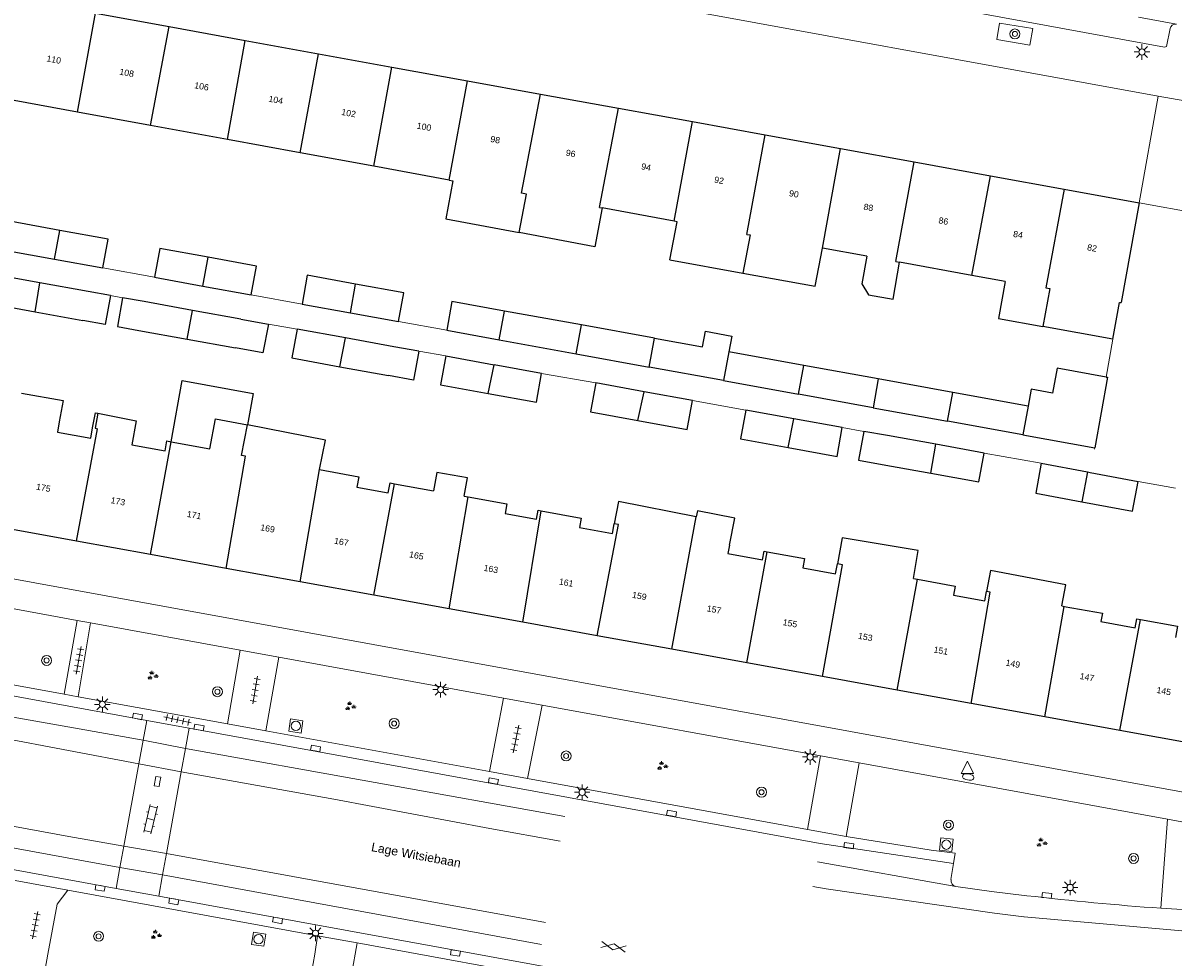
# Model space of a CAD drawing. Extents: x 131101 to 132041, y 397511 to 398853.
# Tile 68 of 80: x 131540 to 131633, y 398500 to 398575. Entities that reach past the tile are written whole.
import ezdxf
from ezdxf.enums import TextEntityAlignment as Align

# ---------------------------------------------------------------- set-up
doc = ezdxf.new("R2010")
doc.units = 0
doc.linetypes.add('DGN Style 1', pattern=[30.960434, 0.051515, -30.90892])
doc.linetypes.add('DGN Style 2', pattern=[51.514866, 30.90892, -20.605946])
doc.layers.add('_vervallen situatie', color=250, linetype='Continuous', lineweight=9, plot=False)
for name, color, linetype, lineweight in [('gg-afsc-erfafscheiding', 250, 'Continuous', 9), ('gg-afsc-muur', 250, 'Continuous', 9), ('gg-bbg-bijgebouw', 10, 'Continuous', 25), ('gg-bbg-gedigitaliseerde bebouwing', 10, 'Continuous', 25), ('gg-bbg-gedigitaliseerde bijgebouw', 10, 'Continuous', 25), ('gg-bbg-hoofdgebouw', 10, 'Continuous', 25), ('gg-bbg-luifel en loopbrug', 10, 'DGN Style 2', 25), ('gg-bbg-tussenscheiding', 10, 'Continuous', 25), ('gg-knt-verharding', 250, 'Continuous', 9), ('gg-knt-verharding nz', 250, 'DGN Style 2', 9), ('gt-grn-vlakafsluiter', 250, 'DGN Style 1', 9), ('gt-grn-weggrens', 250, 'Continuous', 9), ('gt-symb-boom', 250, 'Continuous', 9), ('gt-symb-brandkraan', 250, 'Continuous', 9), ('gt-symb-gesloten verharding', 250, 'Continuous', 9), ('gt-symb-groenvak', 250, 'Continuous', 9), ('gt-symb-klinker verharding', 250, 'Continuous', 9), ('gt-symb-kolk', 250, 'Continuous', 9), ('gt-symb-lichtmast', 250, 'Continuous', 9), ('gt-symb-rioolschacht', 250, 'Continuous', 9), ('gt-symb-tegel verharding', 250, 'Continuous', 9), ('gt-symb-waterafsluiter', 250, 'Continuous', 9), ('X-AL-huisnummers', 2, 'Continuous', 25), ('X-AL-straatnaam', 3, 'Continuous', 35)]:
    doc.layers.add(name, color=color, linetype=linetype, lineweight=lineweight)
doc.styles.add('CS Annotative', font='arial.ttf')

# ---------------------------------------------------------------- blocks, each defined once
blk = doc.blocks.new('gt0-BOOM')
at = {"layer": 'gt-symb-boom'}
for radius in [0.4, 0.2]:
    blk.add_circle((0, 0), radius, dxfattribs=at)
blk = doc.blocks.new('gt0-LMAST')
at = {"layer": 'gt-symb-lichtmast'}
for p, q in [((-0.182, 0.173), (-0.447, 0.438)), ((-0.005, 0.246), (-0.005, 0.621)), ((0.172, 0.173), (0.437, 0.438)), ((-0.255, -0.004), (-0.63, -0.004)), ((-0.182, -0.181), (-0.447, -0.446)), ((-0.005, -0.254), (-0.005, -0.629)), ((0.437, -0.446), (0.172, -0.181)), ((0.245, -0.004), (0.62, -0.004))]:
    blk.add_line(p, q, dxfattribs=at)
blk.add_circle((-0.005, -0.004), 0.25, dxfattribs=at)
blk = doc.blocks.new('gt0-TEG1')
at = {"layer": 'gt-symb-tegel verharding'}
for p, q in [((-1.125, 0), (1.125, 0)), ((-0.9, -0.25), (-0.9, 0.25)), ((-0.45, -0.25), (-0.45, 0.25)), ((0, -0.25), (0, 0.25)), ((0.45, -0.25), (0.45, 0.25)), ((0.9, -0.25), (0.9, 0.25))]:
    blk.add_line(p, q, dxfattribs=at)
blk = doc.blocks.new('gt0-KOLK')
at = {"layer": 'gt-symb-kolk', "flags": 128}
blk.add_lwpolyline([(0, 0), (0.375, 0), (0.375, 0.4), (-0.375, 0.4), (-0.375, 0), (0, 0)], dxfattribs=at)
blk = doc.blocks.new('gt0-RS')
at = {"layer": 'gt-symb-rioolschacht', "flags": 128}
blk.add_lwpolyline([(-0.5, -0.5), (0.5, -0.5), (0.5, 0.5), (-0.5, 0.5), (-0.5, -0.5)], close=True, dxfattribs=at)
at = {"layer": 'gt-symb-rioolschacht'}
blk.add_circle((0, 0), 0.375, dxfattribs=at)
blk = doc.blocks.new('gt0-GRVAK')
at = {"layer": 'gt-symb-groenvak'}
for p, q in [((-0.11, 0.189), (-0.228, 0.24)), ((-0.182, 0.153), (0.088, 0.153)), ((-0.091, 0.211), (-0.156, 0.322)), ((-0.047, 0.214), (-0.047, 0.393)), ((-0.004, 0.211), (0.061, 0.322)), ((0.015, 0.189), (0.133, 0.24)), ((0.262, -0.052), (0.197, 0.059)), ((0.305, -0.049), (0.305, 0.13)), ((0.349, -0.052), (0.414, 0.059)), ((-0.245, -0.228), (-0.363, -0.177)), ((-0.318, -0.264), (-0.047, -0.264)), ((-0.226, -0.206), (-0.291, -0.095)), ((-0.183, -0.203), (-0.183, -0.024)), ((-0.139, -0.206), (-0.074, -0.095)), ((-0.12, -0.228), (-0.002, -0.177)), ((0.243, -0.074), (0.125, -0.023)), ((0.17, -0.11), (0.441, -0.11)), ((0.368, -0.074), (0.486, -0.023))]:
    blk.add_line(p, q, dxfattribs=at)
blk = doc.blocks.new('gt0-GESVH1')
at = {"layer": 'gt-symb-gesloten verharding'}
for p, q in [((-0.992, -0.261), (0.008, 0.239)), ((0.008, -0.261), (-0.992, 0.239)), ((0.008, 0.239), (1.008, -0.261)), ((1.008, 0.239), (0.008, -0.261))]:
    blk.add_line(p, q, dxfattribs=at)
blk = doc.blocks.new('gt0-KL1')
at = {"layer": 'gt-symb-klinker verharding'}
for p, q in [((-1.15, 0.3), (1.15, 0.3)), ((-1, -0.3), (-1, 0.3)), ((-0.5, 0.3), (-0.5, 0.45)), ((0, -0.3), (0, 0.3)), ((0.5, 0.3), (0.5, 0.45)), ((1, -0.3), (1, 0.3)), ((-1.15, -0.3), (1.15, -0.3)), ((-0.5, -0.45), (-0.5, -0.3)), ((0.5, -0.45), (0.5, -0.3))]:
    blk.add_line(p, q, dxfattribs=at)
blk = doc.blocks.new('gt0-WAFSL')
at = {"layer": 'gt-symb-waterafsluiter'}
for p, q in [((-0.5, -0.333), (0, 0.667)), ((0, 0.667), (0.5, -0.333)), ((0.5, -0.333), (-0.5, -0.333))]:
    blk.add_line(p, q, dxfattribs=at)
blk = doc.blocks.new('gt0-BR')
at = {"layer": 'gt-symb-brandkraan', "extrusion": (0, 0, -1)}
for centre, radius, start, end in [((0.244, 0), 0.206, 287.56693, 72.43306), ((-0.599, -2.664), 3, 72.43306, 73.10795), ((0, -0.691), 0.938, 73.10795, 106.89201), ((0.599, -2.664), 3, 106.89201, 107.56691), ((-0.244, 0), 0.206, 107.56691, 252.43305), ((-0.599, 2.664), 3, 286.89203, 287.56693), ((0.599, 2.664), 3, 252.43305, 253.10794)]:
    blk.add_arc(centre, radius, start, end, dxfattribs=at)
at = {"layer": 'gt-symb-brandkraan'}
blk.add_arc((0, 0.691), 0.938, 253.10797, 286.89206, dxfattribs=at)
blk = doc.blocks.new('_vervallen situatie')
at = {"layer": 'gt-symb-brandkraan', "rotation": 349.1620895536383}
blk.add_blockref('gt0-BR', (131616.314, 398514.229), dxfattribs=at)

msp = doc.modelspace()

# ---------------------------------------------------------------- linework, layer by layer
at = {"layer": 'gg-afsc-erfafscheiding'}
for p, q in [((131546.892, 398555.077), (131551.033, 398554.326)), ((131547.499, 398552.857), (131548.468, 398552.684)), ((131558.786, 398552.918), (131562.864, 398552.178)), ((131562.478, 398550.161), (131560.181, 398550.57)), ((131574.469, 398550.072), (131570.616, 398550.77)), ((131572.224, 398548.4), (131574.391, 398548.014)), ((131582.085, 398546.617), (131586.431, 398545.844)), ((131594.183, 398544.436), (131598.462, 398543.675)), ((131607.947, 398541.962), (131606.215, 398542.268)), ((131617.597, 398540.219), (131622.178, 398539.397))]:
    msp.add_line(p, q, dxfattribs=at)
at = {"layer": 'gg-afsc-muur'}
for p, q in [((131627.378, 398546.321), (131627.93, 398549.361)), ((131632.941, 398537.391), (131629.945, 398537.949))]:
    msp.add_line(p, q, dxfattribs=at)
at = {"layer": 'gg-bbg-bijgebouw'}
for p, q in [((131622.178, 398539.397), (131625.889, 398538.705)), ((131625.889, 398538.705), (131626.111, 398538.664)), ((131626.111, 398538.664), (131629.945, 398537.949))]:
    msp.add_line(p, q, dxfattribs=at)
at = {"layer": 'gg-bbg-bijgebouw', "flags": 128}
msp.add_lwpolyline([(131627.378, 398546.321), (131627.497, 398546.299), (131626.468, 398540.632)], dxfattribs=at)
at = {"layer": 'gg-bbg-gedigitaliseerde bebouwing'}
for p, q in [((131544.859, 398567.575), (131538.74, 398568.692)), ((131550.698, 398566.508), (131544.859, 398567.575)), ((131556.877, 398565.38), (131550.698, 398566.508)), ((131562.703, 398564.316), (131556.877, 398565.38)), ((131568.632, 398563.233), (131562.703, 398564.316)), ((131574.68, 398562.129), (131568.632, 398563.233)), ((131592.71, 398558.837), (131586.939, 398559.89)), ((131592.379, 398555.727), (131592.972, 398558.789)), ((131592.972, 398558.789), (131592.71, 398558.837)), ((131608.191, 398556.01), (131604.627, 398556.66)), ((131592.379, 398555.727), (131598.228, 398554.665)), ((131616.603, 398554.473), (131610.808, 398555.532)), ((131619.274, 398553.985), (131616.603, 398554.473)), ((131627.93, 398549.361), (131622.31, 398550.381)), ((131570.285, 398537.761), (131573.42, 398537.189)), ((131575.867, 398536.758), (131576.182, 398536.701)), ((131611.934, 398530.152), (131612.247, 398530.095)), ((131623.839, 398527.947), (131624.013, 398527.915))]:
    msp.add_line(p, q, dxfattribs=at)
at = {"layer": 'gg-bbg-gedigitaliseerde bebouwing', "flags": 128}
for points in [[(131574.68, 398562.129), (131574.97, 398562.076), (131574.397, 398559.028), (131580.293, 398557.918)], [(131586.939, 398559.89), (131586.352, 398556.777), (131580.293, 398557.918)], [(131598.228, 398554.665), (131604.035, 398553.611), (131604.627, 398556.66)], [(131608.191, 398556.01), (131607.791, 398553.806), (131608.322, 398552.924), (131610.291, 398552.567), (131610.808, 398555.532)], [(131619.274, 398553.985), (131618.738, 398551.03), (131622.31, 398550.381)], [(131540.361, 398545.034), (131543.697, 398544.431), (131543.388, 398542.722)], [(131543.388, 398542.722), (131543.238, 398541.901), (131545.906, 398541.414), (131546.058, 398542.246)], [(131546.058, 398542.246), (131546.295, 398543.452), (131546.479, 398543.416)], [(131546.479, 398543.416), (131549.564, 398542.808), (131549.197, 398540.892)], [(131552.357, 398541.126), (131555.472, 398540.557), (131555.911, 398542.962), (131558.491, 398542.491)], [(131564.274, 398538.897), (131564.74, 398541.261), (131558.491, 398542.491)], [(131549.197, 398540.892), (131551.874, 398540.402), (131552.018, 398541.188), (131552.357, 398541.126)], [(131564.274, 398538.897), (131567.41, 398538.323), (131567.258, 398537.492), (131569.788, 398537.03), (131569.933, 398537.825), (131570.285, 398537.761)], [(131575.867, 398536.758), (131576.133, 398538.221), (131573.688, 398538.665), (131573.42, 398537.189)], [(131576.182, 398536.701), (131579.291, 398536.135), (131579.152, 398535.371), (131581.687, 398534.911), (131581.817, 398535.628), (131582.06, 398535.584)], [(131594.499, 398535.091), (131588.265, 398536.341), (131587.904, 398534.539)], [(131582.06, 398535.584), (131585.271, 398535.002), (131585.132, 398534.235), (131587.763, 398533.759), (131587.904, 398534.539)], [(131597.15, 398532.829), (131597.582, 398534.983), (131594.597, 398535.581), (131594.499, 398535.091)], [(131597.15, 398532.829), (131597.027, 398532.148), (131599.82, 398531.643), (131599.948, 398532.351), (131600.198, 398532.306)], [(131611.934, 398530.152), (131612.309, 398532.391), (131606.195, 398533.416), (131605.817, 398531.329)], [(131600.198, 398532.306), (131603.175, 398531.768), (131603.038, 398531.01), (131605.673, 398530.533), (131605.817, 398531.329)], [(131623.839, 398527.947), (131624.16, 398529.632), (131618.11, 398530.785), (131617.789, 398529.101)], [(131612.247, 398530.095), (131615.259, 398529.548), (131615.126, 398528.816), (131617.654, 398528.357), (131617.789, 398529.101)], [(131624.013, 398527.915), (131627.085, 398527.359), (131626.965, 398526.696), (131629.722, 398526.195), (131629.852, 398526.91), (131630.137, 398526.858)], [(131630.137, 398526.858), (131633.118, 398526.317), (131632.953, 398525.41)]]:
    msp.add_lwpolyline(points, dxfattribs=at)
at = {"layer": 'gg-bbg-gedigitaliseerde bijgebouw'}
for p, q in [((131539.139, 398556.484), (131543.015, 398555.78)), ((131543.015, 398555.78), (131546.892, 398555.077)), ((131541.832, 398553.88), (131537.955, 398554.584)), ((131545.708, 398553.176), (131541.832, 398553.88)), ((131551.033, 398554.326), (131554.909, 398553.622)), ((131547.499, 398552.857), (131545.708, 398553.176)), ((131554.909, 398553.622), (131558.786, 398552.918)), ((131550.196, 398552.376), (131548.468, 398552.684)), ((131554.072, 398551.672), (131550.196, 398552.376)), ((131562.864, 398552.178), (131566.74, 398551.474)), ((131541.446, 398551.561), (131545.288, 398550.863)), ((131557.948, 398550.968), (131554.072, 398551.672)), ((131566.74, 398551.474), (131570.616, 398550.77)), ((131585.278, 398550.498), (131579.11, 398551.617)), ((131557.948, 398550.968), (131560.181, 398550.57)), ((131566.354, 398549.458), (131562.478, 398550.161)), ((131591.157, 398549.431), (131585.278, 398550.498)), ((131549.776, 398550.063), (131553.652, 398549.359)), ((131553.652, 398549.359), (131557.529, 398548.656)), ((131570.23, 398548.754), (131566.354, 398549.458)), ((131574.469, 398550.072), (131578.677, 398549.307)), ((131578.677, 398549.307), (131584.859, 398548.185)), ((131572.224, 398548.4), (131570.23, 398548.754)), ((131603.12, 398547.259), (131597.107, 398548.351)), ((131574.391, 398548.014), (131578.268, 398547.31)), ((131582.085, 398546.617), (131578.268, 398547.31)), ((131584.859, 398548.185), (131590.71, 398547.123)), ((131565.9, 398547.151), (131569.811, 398546.441)), ((131596.683, 398546.039), (131590.71, 398547.123)), ((131609.101, 398546.173), (131603.12, 398547.259)), ((131590.307, 398545.14), (131586.431, 398545.844)), ((131596.683, 398546.039), (131602.709, 398544.944)), ((131615.087, 398545.087), (131609.101, 398546.173)), ((131594.183, 398544.436), (131590.307, 398545.14)), ((131608.677, 398543.861), (131602.709, 398544.944)), ((131621.124, 398543.992), (131615.087, 398545.087)), ((131602.328, 398542.974), (131598.462, 398543.675)), ((131608.677, 398543.861), (131614.661, 398542.775)), ((131606.215, 398542.268), (131602.328, 398542.974)), ((131620.696, 398541.68), (131614.661, 398542.775)), ((131609.844, 398541.627), (131607.947, 398541.962)), ((131613.713, 398540.924), (131609.844, 398541.627)), ((131617.597, 398540.219), (131613.713, 398540.924)), ((131620.696, 398541.68), (131626.468, 398540.632)), ((131609.425, 398539.314), (131613.322, 398538.606))]:
    msp.add_line(p, q, dxfattribs=at)
at = {"layer": 'gg-bbg-gedigitaliseerde bijgebouw', "flags": 128}
for points in [[(131543.435, 398558.093), (131539.559, 398558.797), (131539.139, 398556.484)], [(131546.892, 398555.077), (131547.311, 398557.389), (131543.435, 398558.093)], [(131555.329, 398555.935), (131551.453, 398556.638), (131551.033, 398554.326)], [(131558.786, 398552.918), (131559.205, 398555.231), (131555.329, 398555.935)], [(131537.955, 398554.584), (131537.536, 398552.271), (131541.446, 398551.561)], [(131567.16, 398553.787), (131563.284, 398554.491), (131562.864, 398552.178)], [(131570.616, 398550.77), (131571.036, 398553.083), (131567.16, 398553.787)], [(131547.499, 398552.857), (131547.078, 398550.544), (131545.288, 398550.863)], [(131548.468, 398552.684), (131548.048, 398550.385), (131549.776, 398550.063)], [(131579.11, 398551.617), (131574.889, 398552.385), (131574.469, 398550.072)], [(131560.181, 398550.57), (131559.725, 398548.256), (131557.529, 398548.656)], [(131562.478, 398550.161), (131562.058, 398547.849), (131565.9, 398547.151)], [(131591.157, 398549.431), (131595.003, 398548.733), (131595.233, 398549.998), (131597.338, 398549.614), (131597.107, 398548.351)], [(131572.224, 398548.4), (131571.801, 398546.078), (131569.811, 398546.441)], [(131574.391, 398548.014), (131573.972, 398545.701), (131577.788, 398545.008)], [(131577.788, 398545.008), (131581.665, 398544.304), (131582.085, 398546.617)], [(131627.378, 398546.321), (131623.446, 398547.035), (131623.079, 398545.024), (131621.373, 398545.335), (131621.124, 398543.992)], [(131586.431, 398545.844), (131586.011, 398543.531), (131589.81, 398542.841)], [(131589.81, 398542.841), (131593.763, 398542.124), (131594.183, 398544.436)], [(131598.462, 398543.675), (131598.042, 398541.363), (131601.868, 398540.668)], [(131601.868, 398540.668), (131605.795, 398539.955), (131606.215, 398542.268)], [(131607.947, 398541.962), (131607.514, 398539.662), (131609.425, 398539.314)], [(131613.322, 398538.606), (131617.177, 398537.907), (131617.597, 398540.219)], [(131622.178, 398539.397), (131621.731, 398536.998), (131625.432, 398536.308)], [(131625.432, 398536.308), (131629.497, 398535.55), (131629.945, 398537.949)]]:
    msp.add_lwpolyline(points, dxfattribs=at)
at = {"layer": 'gg-bbg-hoofdgebouw'}
for p, q in [((131546.295, 398575.512), (131552.201, 398574.44)), ((131552.201, 398574.44), (131558.307, 398573.331)), ((131558.307, 398573.331), (131564.188, 398572.264)), ((131564.188, 398572.264), (131570.063, 398571.197)), ((131570.063, 398571.197), (131576.149, 398570.093)), ((131576.149, 398570.093), (131582.003, 398569.03)), ((131582.003, 398569.03), (131588.253, 398567.895)), ((131588.253, 398567.895), (131594.182, 398566.819)), ((131594.182, 398566.819), (131600.02, 398565.759)), ((131600.02, 398565.759), (131606.058, 398564.663)), ((131606.058, 398564.663), (131611.978, 398563.589)), ((131611.978, 398563.589), (131618.093, 398562.479)), ((131618.093, 398562.479), (131624.021, 398561.403)), ((131624.021, 398561.403), (131630.04, 398560.31)), ((131630.04, 398560.31), (131628.584, 398552.291)), ((131544.763, 398533.146), (131538.747, 398534.238)), ((131550.71, 398532.066), (131544.763, 398533.146)), ((131556.771, 398530.966), (131550.71, 398532.066)), ((131562.715, 398529.887), (131556.771, 398530.966)), ((131568.624, 398528.814), (131562.715, 398529.887)), ((131574.672, 398527.716), (131568.624, 398528.814)), ((131580.575, 398526.645), (131574.672, 398527.716)), ((131586.547, 398525.561), (131580.575, 398526.645)), ((131592.527, 398524.475), (131586.547, 398525.561)), ((131598.542, 398523.383), (131592.527, 398524.475)), ((131604.637, 398522.277), (131598.542, 398523.383)), ((131610.624, 398521.19), (131604.637, 398522.277)), ((131616.554, 398520.114), (131610.624, 398521.19)), ((131622.455, 398519.042), (131616.554, 398520.114)), ((131628.469, 398517.951), (131622.455, 398519.042)), ((131634.687, 398516.822), (131628.469, 398517.951))]:
    msp.add_line(p, q, dxfattribs=at)
at = {"layer": 'gg-bbg-hoofdgebouw', "flags": 128}
msp.add_lwpolyline([(131627.93, 398549.361), (131628.466, 398552.312), (131628.584, 398552.291)], dxfattribs=at)
at = {"layer": 'gg-bbg-luifel en loopbrug', "flags": 128}
msp.add_lwpolyline([(131552.357, 398541.126), (131553.25, 398546.046), (131558.948, 398545.011), (131558.491, 398542.491)], dxfattribs=at)
at = {"layer": 'gg-bbg-tussenscheiding'}
for p, q in [((131544.859, 398567.575), (131546.295, 398575.512)), ((131550.698, 398566.508), (131552.201, 398574.44)), ((131556.877, 398565.38), (131558.307, 398573.331)), ((131562.703, 398564.316), (131564.188, 398572.264)), ((131568.632, 398563.233), (131570.063, 398571.197)), ((131574.68, 398562.129), (131576.149, 398570.093)), ((131586.739, 398559.927), (131588.253, 398567.895)), ((131592.71, 398558.837), (131594.182, 398566.819)), ((131598.554, 398557.769), (131600.02, 398565.759)), ((131604.627, 398556.66), (131606.058, 398564.663)), ((131610.512, 398555.586), (131611.978, 398563.589)), ((131616.603, 398554.473), (131618.093, 398562.479)), ((131586.739, 398559.927), (131586.939, 398559.89)), ((131543.015, 398555.78), (131543.435, 398558.093)), ((131554.909, 398553.622), (131555.329, 398555.935)), ((131610.512, 398555.586), (131610.808, 398555.532)), ((131541.446, 398551.561), (131541.832, 398553.88)), ((131566.74, 398551.474), (131567.16, 398553.787)), ((131553.652, 398549.359), (131554.072, 398551.672)), ((131578.677, 398549.307), (131579.11, 398551.617)), ((131584.859, 398548.185), (131585.278, 398550.498)), ((131565.9, 398547.151), (131566.354, 398549.458)), ((131590.71, 398547.123), (131591.157, 398549.431)), ((131597.107, 398548.351), (131596.683, 398546.039)), ((131577.788, 398545.008), (131578.268, 398547.31)), ((131602.709, 398544.944), (131603.12, 398547.259)), ((131609.101, 398546.173), (131608.677, 398543.861)), ((131589.81, 398542.841), (131590.307, 398545.14)), ((131614.661, 398542.775), (131615.087, 398545.087)), ((131621.124, 398543.992), (131620.696, 398541.68)), ((131601.868, 398540.668), (131602.328, 398542.974)), ((131544.763, 398533.146), (131546.447, 398542.175)), ((131550.71, 398532.066), (131552.357, 398541.126)), ((131613.322, 398538.606), (131613.713, 398540.924)), ((131556.771, 398530.966), (131558.316, 398539.977)), ((131562.715, 398529.887), (131564.274, 398538.897)), ((131625.889, 398538.705), (131625.432, 398536.308)), ((131568.624, 398528.814), (131570.285, 398537.761)), ((131574.672, 398527.716), (131576.182, 398536.701)), ((131580.575, 398526.645), (131582.06, 398535.584)), ((131586.547, 398525.561), (131588.251, 398534.476)), ((131588.251, 398534.476), (131587.904, 398534.539)), ((131594.154, 398533.37), (131594.499, 398535.091)), ((131592.527, 398524.475), (131594.154, 398533.37)), ((131598.542, 398523.383), (131600.198, 398532.306)), ((131604.637, 398522.277), (131606.227, 398531.255)), ((131606.227, 398531.255), (131605.817, 398531.329)), ((131610.624, 398521.19), (131612.247, 398530.095)), ((131616.554, 398520.114), (131618.088, 398529.053)), ((131618.088, 398529.053), (131617.789, 398529.101)), ((131622.455, 398519.042), (131624.013, 398527.915)), ((131628.469, 398517.951), (131630.137, 398526.858))]:
    msp.add_line(p, q, dxfattribs=at)
at = {"layer": 'gg-bbg-tussenscheiding', "flags": 128}
for points in [[(131580.293, 398557.918), (131580.873, 398560.998), (131580.47, 398561.072), (131582.003, 398569.03)], [(131624.021, 398561.403), (131622.552, 398553.476), (131622.871, 398553.418), (131622.31, 398550.381)], [(131598.554, 398557.769), (131598.82, 398557.72), (131598.228, 398554.665)], [(131546.479, 398543.416), (131546.274, 398542.206), (131546.447, 398542.175)], [(131558.316, 398539.977), (131558.007, 398540.034), (131558.491, 398542.491)]]:
    msp.add_lwpolyline(points, dxfattribs=at)
at = {"layer": 'gg-knt-verharding'}
for p, q in [((131631.56, 398568.87), (131541.847, 398585.237)), ((131631.56, 398568.87), (131630.04, 398560.31)), ((131638.08, 398558.85), (131630.04, 398560.31)), ((131543.778, 398520.868), (131544.823, 398526.783)), ((131545.904, 398526.586), (131544.904, 398520.663)), ((131557.897, 398524.4), (131545.904, 398526.586)), ((131556.873, 398518.485), (131557.897, 398524.4)), ((131559.971, 398517.921), (131561.013, 398523.832)), ((131561.013, 398523.832), (131579.027, 398520.548)), ((131529.01, 398522.68), (131550.41, 398518.766)), ((131544.904, 398520.663), (131556.873, 398518.485)), ((131577.899, 398514.658), (131579.027, 398520.548)), ((131582.123, 398519.984), (131580.944, 398514.104)), ((131604.463, 398515.912), (131582.123, 398519.984)), ((131550.41, 398518.766), (131550.118, 398517.172)), ((131550.41, 398518.766), (131553.809, 398518.144)), ((131553.809, 398518.144), (131553.514, 398516.503)), ((131577.899, 398514.658), (131559.971, 398517.921)), ((131550.118, 398517.172), (131549.771, 398515.271)), ((131553.514, 398516.503), (131553.175, 398514.645)), ((131549.771, 398515.271), (131548.565, 398508.68)), ((131603.409, 398510.016), (131604.463, 398515.912)), ((131606.511, 398509.452), (131607.563, 398515.347)), ((131607.563, 398515.347), (131632.31, 398510.836)), ((131553.175, 398514.645), (131551.985, 398508.076)), ((131580.944, 398514.104), (131603.409, 398510.016)), ((131632.31, 398510.836), (131631.781, 398503.687)), ((131524.13, 398509.617), (131547.943, 398505.282)), ((131548.565, 398508.68), (131548.25, 398506.959)), ((131551.985, 398508.076), (131551.676, 398506.371)), ((131548.25, 398506.959), (131547.943, 398505.282)), ((131615.126, 398507.287), (131614.935, 398505.986)), ((131551.676, 398506.371), (131551.366, 398504.658)), ((131564.116, 398501.483), (131544.071, 398505.135)), ((131551.366, 398504.658), (131547.943, 398505.282)), ((131551.366, 398504.658), (131612.916, 398493.452)), ((131631.781, 398503.687), (131638.27, 398503.288)), ((131564.116, 398501.483), (131563.894, 398500)), ((131567.129, 398500), (131567.288, 398500.905)), ((131588.808, 398496.983), (131567.288, 398500.905)), ((131542.253, 398498.801), (131542.476, 398500)), ((131563.018, 398495.046), (131563.894, 398500)), ((131566.248, 398494.963), (131567.129, 398500))]:
    msp.add_line(p, q, dxfattribs=at)
at = {"layer": 'gg-knt-verharding', "flags": 128}
for points in [[(131542.835, 398591.059), (131542.979, 398590.987), (131543.083, 398590.87), (131543.138, 398590.708), (131543.124, 398590.541), (131542.866, 398589.21), (131542.877, 398589.126), (131542.92, 398589.05), (131543.03, 398588.98), (131575.459, 398583.141), (131578.956, 398582.489), (131612.799, 398576.328), (131632.076, 398572.788), (131632.24, 398572.851), (131632.524, 398574.282), (131632.575, 398574.432), (131632.68, 398574.558), (131632.846, 398574.643), (131633.037, 398574.651)], [(131621.272, 398572.962), (131621.493, 398574.279), (131618.823, 398574.727), (131618.602, 398573.41), (131621.272, 398572.962)], [(131634.02, 398512.932), (131535.971, 398530.792), (131532.151, 398531.515)], [(131524.586, 398530.637), (131530.198, 398529.474), (131544.823, 398526.783)], [(131543.778, 398520.868), (131529.083, 398523.542), (131523.217, 398524.816)], [(131553.809, 398518.144), (131604.446, 398508.882), (131615.126, 398507.287)], [(131615.126, 398507.287), (131615.272, 398508.098), (131613.34, 398508.36), (131606.511, 398509.452)], [(131542.476, 398500), (131543.225, 398504.03), (131544.071, 398505.135)], [(131615.317, 398505.428), (131618.173, 398505.047), (131621.031, 398504.699)]]:
    msp.add_lwpolyline(points, dxfattribs=at)
at = {"layer": 'gg-knt-verharding'}
for centre, radius, start, end in [((131615.424, 398505.911), 0.494, 171.24461, 257.54552), ((131649.791, 398752.606), 249.569, 263.38251, 265.86159)]:
    msp.add_arc(centre, radius, start, end, dxfattribs=at)
at = {"layer": 'gg-knt-verharding nz'}
for p, q in [((131641.546, 398567.048), (131631.56, 398568.87)), ((131550.118, 398517.172), (131553.514, 398516.503)), ((131553.514, 398516.503), (131615.317, 398505.428)), ((131549.771, 398515.271), (131553.175, 398514.645)), ((131523.89, 398511.439), (131548.25, 398506.959)), ((131548.565, 398508.68), (131551.985, 398508.076)), ((131548.25, 398506.959), (131551.676, 398506.371)), ((131551.676, 398506.371), (131613.255, 398495.074))]:
    msp.add_line(p, q, dxfattribs=at)
at = {"layer": 'gg-knt-verharding nz', "flags": 128}
for points in [[(131579.289, 398584.423), (131613.157, 398578.293), (131633.037, 398574.651)], [(131549.771, 398515.271), (131524.019, 398520.141), (131510.389, 398523.411), (131506.444, 398524.445), (131496.386, 398527.398), (131482.927, 398532.276), (131473.156, 398536.528), (131461.023, 398541.321), (131449.67, 398545.242), (131436.856, 398549.43)], [(131550.118, 398517.172), (131532.767, 398520.258), (131515.097, 398524.055), (131506.923, 398526.163), (131504.598, 398526.797), (131491.22, 398530.898)], [(131548.565, 398508.68), (131544.15, 398509.455), (131522.271, 398513.447), (131516.79, 398514.788)], [(131553.175, 398514.645), (131565.416, 398512.443), (131577.933, 398510.102), (131604.927, 398505.248), (131618.426, 398503.29), (131620.774, 398503.003)], [(131551.985, 398508.076), (131606.325, 398498.199), (131618.366, 398495.703), (131630.178, 398492.964), (131634.461, 398491.751)], [(131620.801, 398503.001), (131634.066, 398501.822), (131646.765, 398501.229), (131656.167, 398500.265), (131659, 398499.853)]]:
    msp.add_lwpolyline(points, dxfattribs=at)
at = {"layer": 'gt-grn-vlakafsluiter'}
msp.add_line((131626.468, 398540.632), (131626.111, 398538.664), dxfattribs=at)
at = {"layer": 'gt-grn-weggrens'}
for p, q in [((131544.823, 398526.783), (131545.904, 398526.586)), ((131557.897, 398524.4), (131561.013, 398523.832)), ((131543.778, 398520.868), (131544.904, 398520.663)), ((131579.027, 398520.548), (131582.123, 398519.984)), ((131556.873, 398518.485), (131559.971, 398517.921)), ((131604.463, 398515.912), (131607.563, 398515.347)), ((131577.899, 398514.658), (131580.944, 398514.104)), ((131638.657, 398509.679), (131632.31, 398510.836)), ((131603.409, 398510.016), (131606.511, 398509.452)), ((131544.071, 398505.135), (131539.841, 398505.905)), ((131620.774, 398503.003), (131620.801, 398503.001)), ((131567.288, 398500.905), (131564.116, 398501.483))]:
    msp.add_line(p, q, dxfattribs=at)

# ---------------------------------------------------------------- block references
at = {"layer": '_vervallen situatie'}
msp.add_blockref('_vervallen situatie', (0, 0), dxfattribs=at)
at = {"layer": 'gt-symb-boom'}
for p in [(131620.063, 398573.853), (131542.37, 398523.58), (131556.074, 398521.068), (131570.256, 398518.515), (131584.052, 398515.91), (131599.733, 398513.005), (131614.734, 398510.365), (131629.587, 398507.69), (131546.542, 398501.439)]:
    msp.add_blockref('gt0-BOOM', p, dxfattribs=at)
at = {"layer": 'gt-symb-gesloten verharding', "rotation": 169.6336773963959}
msp.add_blockref('gt0-GESVH1', (131587.861, 398500.588), dxfattribs=at)
at = {"layer": 'gt-symb-groenvak'}
for p, rotation in [((131550.852, 398522.348), 357.7070995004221), ((131566.718, 398519.885), 357.7070995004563), ((131591.747, 398515.097), 357.7070995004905), ((131622.186, 398508.941), 357.7070995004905), ((131551.126, 398501.551), 357.7070995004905)]:
    msp.add_blockref('gt0-GRVAK', p, dxfattribs=dict(at, rotation=rotation))
at = {"layer": 'gt-symb-klinker verharding', "rotation": 256.7561979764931}
msp.add_blockref('gt0-KL1', (131550.716, 398510.84), dxfattribs=at)
at = {"layer": 'gt-symb-kolk'}
for p, rotation in [((131549.627, 398518.89), 349.3416384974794), ((131554.563, 398518.003), 349.2183832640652), ((131563.919, 398516.31), 349.8592068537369), ((131551.46, 398513.829), 80.55652508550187), ((131578.188, 398513.705), 349.5106101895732), ((131592.475, 398511.099), 349.7464019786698), ((131606.707, 398508.511), 351.197195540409), ((131546.698, 398505.508), 169.9820655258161), ((131622.6, 398504.522), 353.7420660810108), ((131552.608, 398504.437), 169.7464019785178), ((131560.938, 398502.914), 169.5106101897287), ((131575.198, 398500.296), 170.905195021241)]:
    msp.add_blockref('gt0-KOLK', p, dxfattribs=dict(at, rotation=rotation))
at = {"layer": 'gt-symb-lichtmast'}
for p in [(131630.264, 398572.41), (131573.988, 398521.237), (131546.853, 398520.055), (131603.642, 398515.84), (131585.349, 398513.006), (131624.502, 398505.36), (131563.948, 398501.674)]:
    msp.add_blockref('gt0-LMAST', p, dxfattribs=at)
at = {"layer": 'gt-symb-rioolschacht'}
for p, rotation in [((131562.367, 398518.32), 350.9708011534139), ((131614.563, 398508.793), 353.7420660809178), ((131559.38, 398501.208), 170.97080115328)]:
    msp.add_blockref('gt0-RS', p, dxfattribs=dict(at, rotation=rotation))
at = {"layer": 'gt-symb-tegel verharding'}
for p, rotation in [((131544.943, 398523.584), 79.98206552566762), ((131559.102, 398521.209), 79.98206552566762), ((131552.882, 398518.807), 347.2846630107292), ((131580.027, 398517.274), 78.63386214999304), ((131541.451, 398502.334), 79.51061018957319)]:
    msp.add_blockref('gt0-TEG1', p, dxfattribs=dict(at, rotation=rotation))
at = {"layer": 'gt-symb-waterafsluiter'}
msp.add_blockref('gt0-WAFSL', (131616.247, 398514.833), dxfattribs=at)

# ---------------------------------------------------------------- texts
at = {"layer": 'X-AL-huisnummers', "style": 'CS Annotative'}
for s, p in [('110', (131542.904, 398571.554)), ('108', (131548.753, 398570.492)), ('106', (131554.759, 398569.402)), ('104', (131560.716, 398568.32)), ('102', (131566.562, 398567.259)), ('100', (131572.611, 398566.161)), ('98', (131578.325, 398565.124)), ('96', (131584.377, 398564.025)), ('94', (131590.431, 398562.926)), ('92', (131596.283, 398561.864)), ('90', (131602.288, 398560.774)), ('88', (131608.268, 398559.689)), ('86', (131614.285, 398558.597)), ('84', (131620.271, 398557.51)), ('82', (131626.212, 398556.432)), ('175', (131542.072, 398537.192)), ('173', (131548.054, 398536.106)), ('171', (131554.163, 398534.997)), ('169', (131560.06, 398533.926)), ('167', (131565.983, 398532.851)), ('165', (131572.001, 398531.758)), ('163', (131577.977, 398530.674)), ('161', (131584.019, 398529.577)), ('159', (131589.89, 398528.511)), ('157', (131595.884, 398527.423)), ('155', (131601.978, 398526.317)), ('153', (131608.019, 398525.22)), ('151', (131614.083, 398524.12)), ('149', (131619.858, 398523.071)), ('147', (131625.81, 398521.99)), ('145', (131631.967, 398520.873))]:
    msp.add_text(s, height=0.5, rotation=349.7, dxfattribs=at).set_placement(p, align=Align.CENTER)
at = {"layer": 'X-AL-straatnaam', "style": 'CS Annotative'}
msp.add_text('Lage Witsiebaan', height=0.7, rotation=349.5, dxfattribs=at).set_placement((131572.003, 398507.88), align=Align.MIDDLE)

doc.saveas('drawing.dxf')
